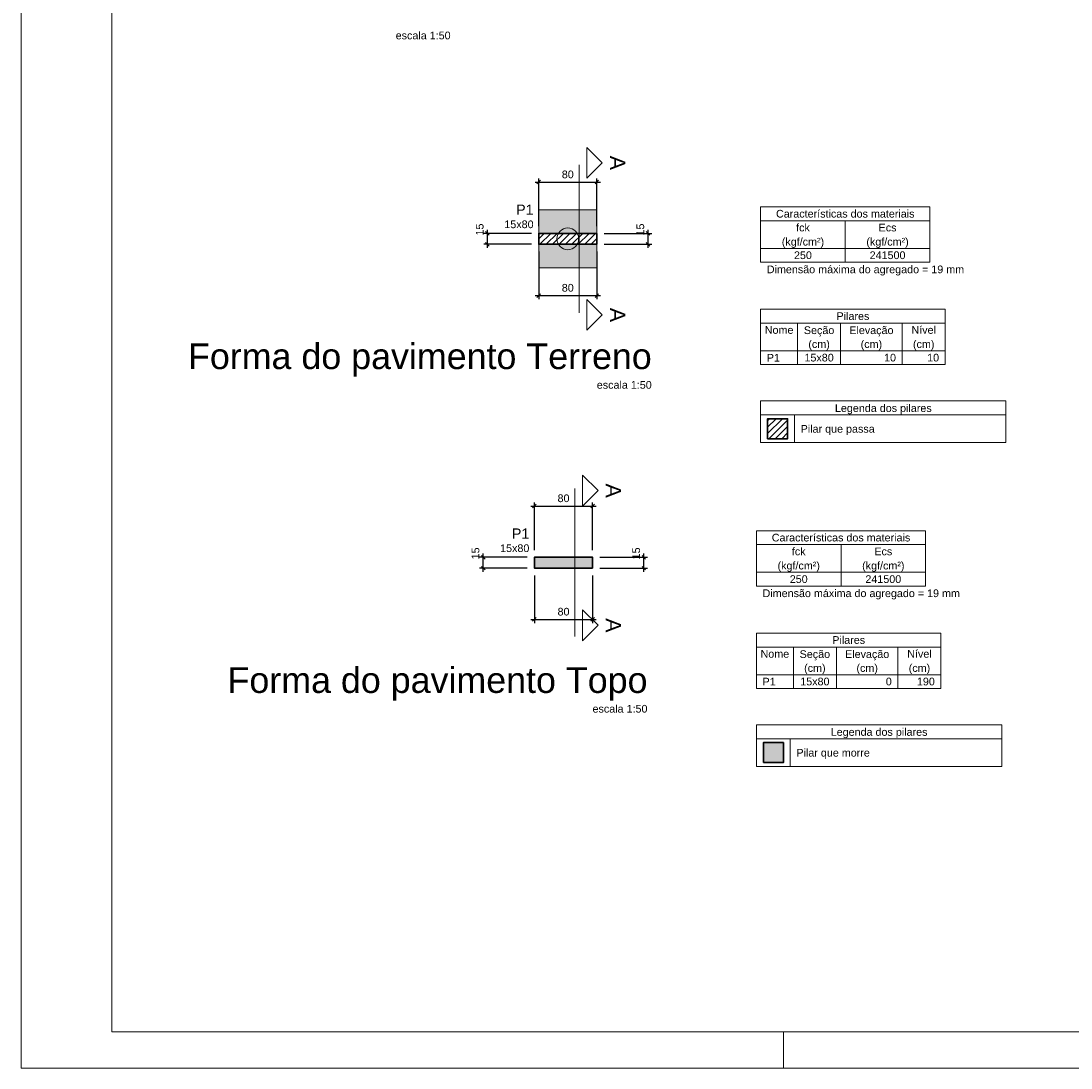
# Model space of a CAD drawing. Header units: millimetres. Extents: x 37.1 to 121.2, y 27.3 to 86.7.
# Tile 1 of 9: x 37.1 to 66, y 27.3 to 56.1. Entities that reach past the tile are written whole.
import ezdxf

# ---------------------------------------------------------------- set-up
doc = ezdxf.new("R2010")
doc.units = ezdxf.units.MM
doc.header["$MEASUREMENT"] = 0
doc.linetypes.add('DOT', pattern=[6.35, 0, -6.35])
doc.layers.get('0').update_dxf_attribs({"lineweight": 5})
for name, color, linetype, lineweight in [('FO-Cortes', 7, 'Continuous', 5), ('FO-Cotas', 5, 'Continuous', 5), ('FO-Estacas dos blocos', 1, 'Continuous', 20), ('FO-Hachura dos blocos', 43, 'Continuous', 5), ('FO-Hachura pilar que morre', 106, 'Continuous', 5), ('FO-Hachura pilar que passa', 19, 'Continuous', 5), ('FO-Pilares', 7, 'Continuous', 30), ('FO-Seção das fundações', 7, 'Continuous', 5), ('FO-Textos das vigas', 7, 'Continuous', 5), ('FO-Textos dos pilares', 7, 'Continuous', 5), ('FO-Títulos', 1, 'Continuous', 20), ('PRANCHA 01', 7, 'Continuous', 20)]:
    doc.layers.add(name, color=color, linetype=linetype, lineweight=lineweight)
doc.styles.add('Arial', font='arial.ttf')
doc.dimstyles.new('UM_50.000000', dxfattribs={"dimtxt": 0.18, "dimasz": 0.1, "dimexe": 0.1, "dimexo": 0.2, "dimgap": 0, "dimtad": 1, "dimtih": 1, "dimtoh": 1, "dimdec": 1, "dimlfac": 50, "dimzin": 0, "dimdsep": 46, "dimtxsty": 'Standard', "dimcen": 0.09, "dimdle": 0.1, "dimadec": 1, "dimazin": 2, "dimtfac": 1, "dimtdec": 4, "dimtofl": 0, "dimtmove": 0, "dimatfit": 3, "dimfxl": 1, "dimtolj": 1, "dimarcsym": 0})
pattern_1 = [(45, (30.49637, -5.91038), (-0.08838835, 0.08838835), [])]

# ---------------------------------------------------------------- blocks, each defined once
blk = doc.blocks.new('_Oblique')
at = {"color": 0, "linetype": 'ByBlock', "lineweight": -2}
blk.add_line((-0.5, -0.5), (0.5, 0.5), dxfattribs=at)
blk = doc.blocks.new('*D944')
at = {"layer": 'Defpoints', "color": 0, "transparency": 16777216}
for p in [(52.935, 51.672), (51.335, 50.26), (52.935, 50.26)]:
    blk.add_point(p, dxfattribs=at)
at = {"layer": 'FO-Cotas', "color": 0, "lineweight": -2, "transparency": 16777216}
for p, q in [((51.335, 50.46), (51.335, 51.772)), ((52.935, 50.46), (52.935, 51.772)), ((51.235, 51.672), (53.035, 51.672))]:
    blk.add_line(p, q, dxfattribs=at)
at = {"layer": 'FO-Cotas', "color": 0, "lineweight": -2, "transparency": 16777216, "xscale": 0.1, "yscale": 0.1, "zscale": 0.1, "rotation": 180}
blk.add_blockref('_Oblique', (51.335, 51.672), dxfattribs=at)
at = {"layer": 'FO-Cotas', "color": 0, "lineweight": -2, "transparency": 16777216, "xscale": 0.1, "yscale": 0.1, "zscale": 0.1}
blk.add_blockref('_Oblique', (52.935, 51.672), dxfattribs=at)
at = {"layer": 'FO-Cotas', "color": 7, "transparency": 16777216, "insert": (52.135, 51.884), "char_height": 0.2118, "attachment_point": 5, "rotation": 0.0057, "style": 'Arial'}
blk.add_mtext('\\A1;80', dxfattribs=at)
blk = doc.blocks.new('*D945')
at = {"layer": 'Defpoints', "color": 0, "transparency": 16777216}
for p in [(51.335, 49.96), (52.935, 49.96), (52.935, 48.548)]:
    blk.add_point(p, dxfattribs=at)
at = {"layer": 'FO-Cotas', "color": 0, "lineweight": -2, "transparency": 16777216}
for p, q in [((51.335, 49.76), (51.335, 48.448)), ((52.935, 49.76), (52.935, 48.448)), ((51.235, 48.548), (53.035, 48.548))]:
    blk.add_line(p, q, dxfattribs=at)
at = {"layer": 'FO-Cotas', "color": 0, "lineweight": -2, "transparency": 16777216, "xscale": 0.1, "yscale": 0.1, "zscale": 0.1, "rotation": 180}
blk.add_blockref('_Oblique', (51.335, 48.548), dxfattribs=at)
at = {"layer": 'FO-Cotas', "color": 0, "lineweight": -2, "transparency": 16777216, "xscale": 0.1, "yscale": 0.1, "zscale": 0.1}
blk.add_blockref('_Oblique', (52.935, 48.548), dxfattribs=at)
at = {"layer": 'FO-Cotas', "color": 7, "transparency": 16777216, "insert": (52.135, 48.76), "char_height": 0.2118, "attachment_point": 5, "rotation": 0.0057, "style": 'Arial'}
blk.add_mtext('\\A1;80', dxfattribs=at)
blk = doc.blocks.new('*D946')
at = {"layer": 'Defpoints', "color": 0, "transparency": 16777216}
for p in [(49.923, 50.26), (51.335, 50.26), (51.335, 49.96)]:
    blk.add_point(p, dxfattribs=at)
at = {"layer": 'FO-Cotas', "color": 0, "lineweight": -2, "transparency": 16777216}
for p, q in [((49.923, 49.86), (49.923, 50.36)), ((51.135, 50.26), (49.823, 50.26)), ((51.135, 49.96), (49.823, 49.96))]:
    blk.add_line(p, q, dxfattribs=at)
at = {"layer": 'FO-Cotas', "color": 0, "lineweight": -2, "transparency": 16777216, "xscale": 0.1, "yscale": 0.1, "zscale": 0.1}
for p, rotation in [((49.923, 50.26), 90), ((49.923, 49.96), 270)]:
    blk.add_blockref('_Oblique', p, dxfattribs=dict(at, rotation=rotation))
at = {"layer": 'FO-Cotas', "color": 7, "transparency": 16777216, "insert": (49.711, 50.366), "char_height": 0.2118, "attachment_point": 5, "rotation": 90, "style": 'Arial'}
blk.add_mtext('\\A1;15', dxfattribs=at)
blk = doc.blocks.new('*D947')
at = {"layer": 'Defpoints', "color": 0, "transparency": 16777216}
for p in [(52.935, 50.26), (54.347, 50.26), (52.935, 49.96)]:
    blk.add_point(p, dxfattribs=at)
at = {"layer": 'FO-Cotas', "color": 0, "lineweight": -2, "transparency": 16777216}
for p, q in [((54.347, 49.86), (54.347, 50.36)), ((53.135, 50.26), (54.447, 50.26)), ((53.135, 49.96), (54.447, 49.96))]:
    blk.add_line(p, q, dxfattribs=at)
at = {"layer": 'FO-Cotas', "color": 0, "lineweight": -2, "transparency": 16777216, "xscale": 0.1, "yscale": 0.1, "zscale": 0.1}
for p, rotation in [((54.347, 50.26), 90), ((54.347, 49.96), 270)]:
    blk.add_blockref('_Oblique', p, dxfattribs=dict(at, rotation=rotation))
at = {"layer": 'FO-Cotas', "color": 7, "transparency": 16777216, "insert": (54.135, 50.366), "char_height": 0.2118, "attachment_point": 5, "rotation": 90, "style": 'Arial'}
blk.add_mtext('\\A1;15', dxfattribs=at)
blk = doc.blocks.new('*D948')
at = {"layer": 'Defpoints', "color": 0, "transparency": 16777216}
for p in [(52.818, 42.748), (51.218, 41.336), (52.818, 41.336)]:
    blk.add_point(p, dxfattribs=at)
at = {"layer": 'FO-Cotas', "color": 0, "lineweight": -2, "transparency": 16777216}
for p, q in [((51.218, 41.536), (51.218, 42.848)), ((52.818, 41.536), (52.818, 42.848)), ((51.118, 42.748), (52.918, 42.748))]:
    blk.add_line(p, q, dxfattribs=at)
at = {"layer": 'FO-Cotas', "color": 0, "lineweight": -2, "transparency": 16777216, "xscale": 0.1, "yscale": 0.1, "zscale": 0.1, "rotation": 180}
blk.add_blockref('_Oblique', (51.218, 42.748), dxfattribs=at)
at = {"layer": 'FO-Cotas', "color": 0, "lineweight": -2, "transparency": 16777216, "xscale": 0.1, "yscale": 0.1, "zscale": 0.1}
blk.add_blockref('_Oblique', (52.818, 42.748), dxfattribs=at)
at = {"layer": 'FO-Cotas', "color": 7, "transparency": 16777216, "insert": (52.018, 42.96), "char_height": 0.2118, "attachment_point": 5, "rotation": 0.0057, "style": 'Arial'}
blk.add_mtext('\\A1;80', dxfattribs=at)
blk = doc.blocks.new('*D949')
at = {"layer": 'Defpoints', "color": 0, "transparency": 16777216}
for p in [(51.218, 41.036), (52.818, 41.036), (52.818, 39.624)]:
    blk.add_point(p, dxfattribs=at)
at = {"layer": 'FO-Cotas', "color": 0, "lineweight": -2, "transparency": 16777216}
for p, q in [((51.218, 40.836), (51.218, 39.524)), ((52.818, 40.836), (52.818, 39.524)), ((51.118, 39.624), (52.918, 39.624))]:
    blk.add_line(p, q, dxfattribs=at)
at = {"layer": 'FO-Cotas', "color": 0, "lineweight": -2, "transparency": 16777216, "xscale": 0.1, "yscale": 0.1, "zscale": 0.1, "rotation": 180}
blk.add_blockref('_Oblique', (51.218, 39.624), dxfattribs=at)
at = {"layer": 'FO-Cotas', "color": 0, "lineweight": -2, "transparency": 16777216, "xscale": 0.1, "yscale": 0.1, "zscale": 0.1}
blk.add_blockref('_Oblique', (52.818, 39.624), dxfattribs=at)
at = {"layer": 'FO-Cotas', "color": 7, "transparency": 16777216, "insert": (52.018, 39.836), "char_height": 0.2118, "attachment_point": 5, "rotation": 0.0057, "style": 'Arial'}
blk.add_mtext('\\A1;80', dxfattribs=at)
blk = doc.blocks.new('*D950')
at = {"layer": 'Defpoints', "color": 0, "transparency": 16777216}
for p in [(49.806, 41.336), (51.218, 41.336), (51.218, 41.036)]:
    blk.add_point(p, dxfattribs=at)
at = {"layer": 'FO-Cotas', "color": 0, "lineweight": -2, "transparency": 16777216}
for p, q in [((49.806, 40.936), (49.806, 41.436)), ((51.018, 41.336), (49.706, 41.336)), ((51.018, 41.036), (49.706, 41.036))]:
    blk.add_line(p, q, dxfattribs=at)
at = {"layer": 'FO-Cotas', "color": 0, "lineweight": -2, "transparency": 16777216, "xscale": 0.1, "yscale": 0.1, "zscale": 0.1}
for p, rotation in [((49.806, 41.336), 90), ((49.806, 41.036), 270)]:
    blk.add_blockref('_Oblique', p, dxfattribs=dict(at, rotation=rotation))
at = {"layer": 'FO-Cotas', "color": 7, "transparency": 16777216, "insert": (49.595, 41.442), "char_height": 0.2118, "attachment_point": 5, "rotation": 90, "style": 'Arial'}
blk.add_mtext('\\A1;15', dxfattribs=at)
blk = doc.blocks.new('*D951')
at = {"layer": 'Defpoints', "color": 0, "transparency": 16777216}
for p in [(52.818, 41.336), (54.23, 41.336), (52.818, 41.036)]:
    blk.add_point(p, dxfattribs=at)
at = {"layer": 'FO-Cotas', "color": 0, "lineweight": -2, "transparency": 16777216}
for p, q in [((54.23, 40.936), (54.23, 41.436)), ((53.018, 41.336), (54.33, 41.336)), ((53.018, 41.036), (54.33, 41.036))]:
    blk.add_line(p, q, dxfattribs=at)
at = {"layer": 'FO-Cotas', "color": 0, "lineweight": -2, "transparency": 16777216, "xscale": 0.1, "yscale": 0.1, "zscale": 0.1}
for p, rotation in [((54.23, 41.336), 90), ((54.23, 41.036), 270)]:
    blk.add_blockref('_Oblique', p, dxfattribs=dict(at, rotation=rotation))
at = {"layer": 'FO-Cotas', "color": 7, "transparency": 16777216, "insert": (54.019, 41.442), "char_height": 0.2118, "attachment_point": 5, "rotation": 90, "style": 'Arial'}
blk.add_mtext('\\A1;15', dxfattribs=at)

msp = doc.modelspace()

# ---------------------------------------------------------------- hatches: boundary and pattern name
at = {"layer": 'FO-Estacas dos blocos', "linetype": 'Continuous'}
h = msp.add_hatch(color=256, dxfattribs=at)
h.paths.add_polyline_path([(52.0574, 50.3997), (51.985, 50.3697), (51.9229, 50.3221), (51.8752, 50.2599), (51.8453, 50.1876), (51.835, 50.1099), (51.8453, 50.0323), (51.8752, 49.9599), (51.9229, 49.8978), (51.985, 49.8501), (52.0574, 49.8201), (52.135, 49.8099), (52.2127, 49.8201), (52.285, 49.8501), (52.3472, 49.8978), (52.3949, 49.9599), (52.4248, 50.0323), (52.435, 50.1099), (52.4248, 50.1876), (52.3949, 50.2599), (52.3472, 50.3221), (52.285, 50.3697), (52.2127, 50.3997), (52.135, 50.4099), (52.0574, 50.3997)])
h.paths.add_polyline_path([(52.4248, 50.0323), (52.435, 50.1099), (52.4248, 50.1876), (52.3949, 50.2599), (51.8752, 50.2599), (51.8453, 50.1876), (51.835, 50.1099), (51.8453, 50.0323), (51.8752, 49.9599), (52.3949, 49.9599), (52.4248, 50.0323)], flags=0)
at = {"layer": 'FO-Hachura dos blocos', "linetype": 'Continuous'}
h = msp.add_hatch(color=256, dxfattribs=at)
h.paths.add_polyline_path([(51.335, 49.3099), (52.935, 49.3099), (52.935, 50.9099), (51.335, 50.9099), (51.335, 49.3099)])
h.paths.add_polyline_path([(51.335, 49.9599), (51.8752, 49.9599), (51.9229, 49.8978), (51.985, 49.8501), (52.0574, 49.8201), (52.135, 49.8099), (52.2127, 49.8201), (52.285, 49.8501), (52.3472, 49.8978), (52.3949, 49.9599), (52.935, 49.9599), (52.935, 50.2599), (52.3949, 50.2599), (52.3472, 50.3221), (52.285, 50.3697), (52.2127, 50.3997), (52.135, 50.4099), (52.0574, 50.3997), (51.985, 50.3697), (51.9229, 50.3221), (51.8752, 50.2599), (51.335, 50.2599), (51.335, 49.9599)], flags=0)
at = {"layer": 'FO-Hachura pilar que morre', "linetype": 'Continuous'}
for points in [[(52.8184, 41.0361), (52.8184, 41.1861), (52.8184, 41.3361), (52.0184, 41.3361), (51.2184, 41.3361), (51.2184, 41.1861), (51.2184, 41.0361), (52.0184, 41.0361)], [(57.521, 35.6783), (57.521, 36.2289), (58.0717, 36.2289), (58.0717, 35.6783), (57.521, 35.6783)]]:
    msp.add_hatch(color=256, dxfattribs=at).paths.add_polyline_path(points)
at = {"layer": 'FO-Hachura pilar que passa', "linetype": 'Continuous'}
h = msp.add_hatch(dxfattribs=at)
h.set_pattern_fill('ANSI31', color=256, style=0)
h.set_pattern_definition(pattern_1)
h.paths.add_polyline_path([(52.935, 49.9599), (52.935, 50.1099), (52.935, 50.2599), (52.135, 50.2599), (51.335, 50.2599), (51.335, 50.1099), (51.335, 49.9599), (52.135, 49.9599)])
h = msp.add_hatch(dxfattribs=at)
h.set_pattern_fill('ANSI31', color=256, style=0)
h.set_pattern_definition(pattern_1)
h.paths.add_polyline_path([(57.6377, 44.6021), (57.6377, 45.1528), (58.1883, 45.1528), (58.1883, 44.6021), (57.6377, 44.6021)])

# ---------------------------------------------------------------- linework, layer by layer
at = {"layer": 'FO-Cortes', "ltscale": 0.2}
for p, q in [((52.4488, 52.1517), (52.4488, 48.0725)), ((52.3322, 43.2279), (52.3322, 39.1487))]:
    msp.add_line(p, q, dxfattribs=at)
at = {"layer": 'FO-Cortes', "linetype": 'Continuous'}
for points in [[(52.6606, 52.6271), (52.6606, 51.7799), (53.0842, 52.2035), (52.6606, 52.6271)], [(52.6606, 47.5895), (52.6606, 48.4367), (53.0842, 48.0131), (52.6606, 47.5895)], [(52.544, 43.5953), (52.544, 42.7481), (52.9676, 43.1717), (52.544, 43.5953)], [(52.544, 39.0372), (52.544, 39.8844), (52.9676, 39.4608), (52.544, 39.0372)]]:
    msp.add_lwpolyline(points, close=True, dxfattribs=at)
at = {"layer": 'FO-Estacas dos blocos'}
msp.add_circle((52.135, 50.1099), 0.3, dxfattribs=at)
at = {"layer": 'FO-Pilares'}
for points in [[(52.935, 49.9599), (52.935, 50.1099), (52.935, 50.2599), (52.135, 50.2599), (51.335, 50.2599), (51.335, 50.1099), (51.335, 49.9599), (52.135, 49.9599), (52.935, 49.9599)], [(57.6377, 44.6021), (57.6377, 45.1528), (58.1883, 45.1528), (58.1883, 44.6021), (57.6377, 44.6021)], [(52.8184, 41.0361), (52.8184, 41.1861), (52.8184, 41.3361), (52.0184, 41.3361), (51.2184, 41.3361), (51.2184, 41.1861), (51.2184, 41.0361), (52.0184, 41.0361), (52.8184, 41.0361)], [(57.521, 35.6783), (57.521, 36.2289), (58.0717, 36.2289), (58.0717, 35.6783), (57.521, 35.6783)]]:
    msp.add_lwpolyline(points, close=True, dxfattribs=at)
at = {"layer": 'FO-Seção das fundações'}
for points in [[(52.935, 50.9099), (51.335, 50.9099)], [(51.335, 50.9099), (51.335, 49.3099)], [(52.935, 49.3099), (52.935, 50.9099)], [(51.335, 49.3099), (52.935, 49.3099)]]:
    msp.add_lwpolyline(points, dxfattribs=at)
at = {"layer": 'FO-Textos das vigas'}
for p, q in [((57.447, 50.9896), (62.1066, 50.9896)), ((57.447, 50.9896), (57.447, 50.6084)), ((62.1066, 50.9896), (62.1066, 50.6084)), ((57.447, 50.6084), (62.1066, 50.6084)), ((57.447, 50.6084), (57.447, 49.4647)), ((59.7768, 50.6084), (59.7768, 49.4647)), ((62.1066, 50.6084), (62.1066, 49.4647)), ((57.447, 49.8459), (62.1066, 49.8459)), ((57.447, 49.4647), (62.1066, 49.4647)), ((57.447, 49.4647), (62.1066, 49.4647)), ((57.447, 45.6432), (64.2035, 45.6432)), ((57.447, 45.6432), (57.447, 44.4995)), ((64.2035, 45.6432), (64.2035, 44.4995)), ((57.447, 45.2619), (64.2035, 45.2619)), ((58.379, 45.2619), (58.379, 44.4995)), ((57.447, 44.4995), (64.2035, 44.4995)), ((57.3304, 42.0658), (61.99, 42.0658)), ((57.3304, 42.0658), (57.3304, 41.6845)), ((61.99, 42.0658), (61.99, 41.6845)), ((57.3304, 41.6845), (61.99, 41.6845)), ((57.3304, 41.6845), (57.3304, 40.5408)), ((59.6602, 41.6845), (59.6602, 40.5408)), ((61.99, 41.6845), (61.99, 40.5408)), ((57.3304, 40.9221), (61.99, 40.9221)), ((57.3304, 40.5408), (61.99, 40.5408)), ((57.3304, 40.5408), (61.99, 40.5408)), ((57.3304, 36.7193), (64.0868, 36.7193)), ((57.3304, 36.7193), (57.3304, 35.5756)), ((64.0868, 36.7193), (64.0868, 35.5756)), ((57.3304, 36.3381), (64.0868, 36.3381)), ((58.2623, 36.3381), (58.2623, 35.5756)), ((57.3304, 35.5756), (64.0868, 35.5756))]:
    msp.add_line(p, q, dxfattribs=at)
at = {"layer": 'FO-Textos dos pilares'}
for p, q in [((57.447, 48.1681), (62.5302, 48.1681)), ((57.447, 48.1681), (57.447, 46.6432)), ((62.5302, 48.1681), (62.5302, 46.6432)), ((57.447, 47.7869), (62.5302, 47.7869)), ((58.4637, 47.7869), (58.4637, 46.6432)), ((59.6498, 47.7869), (59.6498, 46.6432)), ((61.3442, 47.7869), (61.3442, 46.6432)), ((57.447, 47.0244), (62.5302, 47.0244)), ((57.447, 46.6432), (62.5302, 46.6432)), ((57.3304, 39.2443), (62.4136, 39.2443)), ((57.3304, 39.2443), (57.3304, 37.7193)), ((62.4136, 39.2443), (62.4136, 37.7193)), ((57.3304, 38.8631), (62.4136, 38.8631)), ((58.347, 38.8631), (58.347, 37.7193)), ((59.5331, 38.8631), (59.5331, 37.7193)), ((61.2275, 38.8631), (61.2275, 37.7193)), ((57.3304, 38.1006), (62.4136, 38.1006)), ((57.3304, 37.7193), (62.4136, 37.7193))]:
    msp.add_line(p, q, dxfattribs=at)
at = {"layer": 'PRANCHA 01'}
for points in [[(37.077, 27.2638), (121.177, 27.2638), (121.177, 86.6638), (37.077, 86.6638), (37.077, 27.2638)], [(58.077, 28.2638), (58.077, 27.2638)]]:
    msp.add_lwpolyline(points, dxfattribs=at)
msp.add_lwpolyline([(39.577, 28.2638), (120.177, 28.2638), (120.177, 85.6638), (39.577, 85.6638)], close=True, dxfattribs=at)

# ---------------------------------------------------------------- texts
at = {"layer": 'FO-Cortes', "linetype": 'DOT', "ltscale": 0.2, "char_height": 0.4236, "width": 0.783145, "attachment_point": 8, "rotation": 270, "line_spacing_factor": 0.798, "style": 'Arial'}
for insert in [(53.296, 52.2035), (53.296, 48.0131), (53.1794, 43.1717), (53.1794, 39.4608)]:
    msp.add_mtext('A', dxfattribs=dict(at, insert=insert))
at = {"layer": 'FO-Textos das vigas', "linetype": 'Continuous', "char_height": 0.2118, "line_spacing_factor": 0.798, "style": 'Arial'}
for s, insert, width, attachment_point in [('Características dos materiais', (59.7768, 50.6931), 7.569161, 8), ('fck', (58.6119, 50.3119), 0.75018, 8), ('Ecs', (60.9417, 50.3119), 0.978645, 8), ('(kgf/cm²)', (58.6124, 49.8606), 2.315323, 8), ('(kgf/cm²)', (60.9414, 49.8606), 2.315323, 8), ('250', (58.6119, 49.5494), 0.979505, 8), ('241500', (60.9417, 49.5494), 1.95901, 8), ('Dimensão máxima do agregado = 19 mm', (57.6164, 49.0986), 10.784586, 7), ('Legenda dos pilares', (60.8254, 45.2766), 5.287663, 8), ('Pilar que passa', (58.5484, 44.7046), 4.046728, 7), ('Características dos materiais', (59.6602, 41.7693), 7.569161, 8), ('fck', (58.4953, 41.388), 0.75018, 8), ('Ecs', (60.8251, 41.388), 0.978645, 8), ('(kgf/cm²)', (58.4957, 40.9368), 2.315323, 8), ('(kgf/cm²)', (60.8247, 40.9368), 2.315323, 8), ('250', (58.4953, 40.6255), 0.979505, 8), ('241500', (60.8251, 40.6255), 1.95901, 8), ('Dimensão máxima do agregado = 19 mm', (57.4997, 40.1748), 10.784586, 7), ('Legenda dos pilares', (60.7087, 36.3528), 5.287663, 8), ('Pilar que morre', (58.4317, 35.7808), 4.013189, 7)]:
    msp.add_mtext(s, dxfattribs=dict(at, insert=insert, width=width, attachment_point=attachment_point))
at = {"layer": 'FO-Textos dos pilares', "attachment_point": 9, "line_spacing_factor": 0.798, "style": 'Arial'}
for s, insert, char_height, width in [('P1', (51.1938, 50.7718), 0.2824, 0.897593), ('15x80', (51.1938, 50.4011), 0.2118, 1.599543), ('P1', (51.0772, 41.8479), 0.2824, 0.897593), ('15x80', (51.0772, 41.4773), 0.2118, 1.599543)]:
    msp.add_mtext(s, dxfattribs=dict(at, insert=insert, char_height=char_height, width=width))
at = {"layer": 'FO-Textos dos pilares', "linetype": 'Continuous', "char_height": 0.2118, "line_spacing_factor": 0.798, "style": 'Arial'}
for s, insert, width, attachment_point in [('Pilares', (59.9886, 47.8716), 1.794469, 8), ('Nome', (57.9554, 47.4904), 1.566004, 8), ('Seção', (59.0564, 47.4206), 1.664614, 8), ('Elevação', (60.4974, 47.4206), 2.41508, 8), ('Nível', (61.9372, 47.4904), 1.337539, 8), ('(cm)', (59.0564, 47.0396), 1.173571, 8), ('(cm)', (60.4974, 47.0396), 1.173571, 8), ('(cm)', (61.9374, 47.0396), 1.173571, 8), ('P1', (57.6165, 46.7279), 0.718074, 7), ('15x80', (59.0567, 46.7279), 1.599543, 8), ('10', (61.1747, 46.7279), 0.653003, 9), ('10', (62.3608, 46.7279), 0.653003, 9), ('Pilares', (59.872, 38.9478), 1.794469, 8), ('Nome', (57.8387, 38.5665), 1.566004, 8), ('Seção', (58.9397, 38.4968), 1.664614, 8), ('Elevação', (60.3807, 38.4968), 2.41508, 8), ('Nível', (61.8206, 38.5665), 1.337539, 8), ('(cm)', (58.9397, 38.1158), 1.173571, 8), ('(cm)', (60.3807, 38.1158), 1.173571, 8), ('(cm)', (61.8207, 38.1158), 1.173571, 8), ('P1', (57.4998, 37.8041), 0.718074, 7), ('15x80', (58.9401, 37.8041), 1.599543, 8), ('0', (61.0581, 37.8041), 0.326502, 9), ('190', (62.2442, 37.8041), 0.979505, 9)]:
    msp.add_mtext(s, dxfattribs=dict(at, insert=insert, width=width, attachment_point=attachment_point))
at = {"layer": 'FO-Títulos', "linetype": 'Continuous', "insert": (48.9084, 55.6044), "char_height": 0.2118, "width": 3.002725, "attachment_point": 9, "line_spacing_factor": 0.798, "style": 'Arial'}
msp.add_mtext('escala 1:50', dxfattribs=at)
at = {"layer": 'FO-Títulos', "attachment_point": 9, "line_spacing_factor": 0.798, "style": 'Arial'}
for s, insert, char_height, width in [('Forma do pavimento Terreno', (54.4474, 46.3086), 0.706, 24.708776), ('escala 1:50', (54.447, 45.9769), 0.2118, 3.002725), ('Forma do pavimento Topo', (54.3307, 37.3848), 0.706, 22.376898), ('escala 1:50', (54.3304, 37.0531), 0.2118, 3.002725)]:
    msp.add_mtext(s, dxfattribs=dict(at, insert=insert, char_height=char_height, width=width))

# ---------------------------------------------------------------- dimensions: what is measured, and where the dimension line sits
at = {"layer": 'FO-Cotas'}
for base, p1, p2, picture, middle in [((52.935, 51.6719), (51.335, 50.2599), (52.935, 50.2599), '*D944', (52.135, 51.8837)), ((52.935, 48.5479), (51.335, 49.9599), (52.935, 49.9599), '*D945', (52.135, 48.7597)), ((52.8184, 42.7481), (51.2184, 41.3361), (52.8184, 41.3361), '*D948', (52.0184, 42.9599)), ((52.8184, 39.6241), (51.2184, 41.0361), (52.8184, 41.0361), '*D949', (52.0184, 39.8359))]:
    dim = msp.add_linear_dim(base=base, p1=p1, p2=p2, dimstyle='UM_50.000000', override={"dimtxt": 0.2118, "dimasz": 0.1, "dimexe": 0.1, "dimexo": 0.2, "dimtad": 1, "dimtih": 0, "dimtoh": 0, "dimdec": 1, "dimlfac": 50, "dimzin": 8, "dimtxsty": 'Arial', "dimblk": 'Oblique', "dimblk1": 'Oblique', "dimblk2": 'Oblique', "dimsah": 1, "dimdle": 0.1, "dimse1": 0, "dimse2": 0, "dimclrt": 7, "dimadec": 1, "dimazin": 3, "dimtmove": 2, "dimldrblk": 'Oblique'}, dxfattribs=at)
    dim.commit()
    dim.dimension.update_dxf_attribs({"geometry": picture, "text_midpoint": middle, "dimtype": 160, "text_rotation": 0.00573})
for base, p1, p2, picture, middle in [((49.923, 50.2599), (51.335, 49.9599), (51.335, 50.2599), '*D946', (49.7112, 50.3658)), ((54.347, 50.2599), (52.935, 49.9599), (52.935, 50.2599), '*D947', (54.1352, 50.3658)), ((49.8064, 41.3361), (51.2184, 41.0361), (51.2184, 41.3361), '*D950', (49.5946, 41.442)), ((54.2304, 41.3361), (52.8184, 41.0361), (52.8184, 41.3361), '*D951', (54.0186, 41.442))]:
    dim = msp.add_linear_dim(base=base, p1=p1, p2=p2, angle=90, dimstyle='UM_50.000000', override={"dimtxt": 0.2118, "dimasz": 0.1, "dimexe": 0.1, "dimexo": 0.2, "dimtad": 1, "dimtih": 0, "dimtoh": 0, "dimdec": 1, "dimlfac": 50, "dimzin": 8, "dimtxsty": 'Arial', "dimblk": 'Oblique', "dimblk1": 'Oblique', "dimblk2": 'Oblique', "dimsah": 1, "dimdle": 0.1, "dimse1": 0, "dimse2": 0, "dimclrt": 7, "dimadec": 1, "dimazin": 3, "dimtmove": 2, "dimldrblk": 'Oblique'}, dxfattribs=at)
    dim.commit()
    dim.dimension.update_dxf_attribs({"geometry": picture, "text_midpoint": middle, "dimtype": 160, "text_rotation": 90})

doc.saveas('drawing.dxf')
